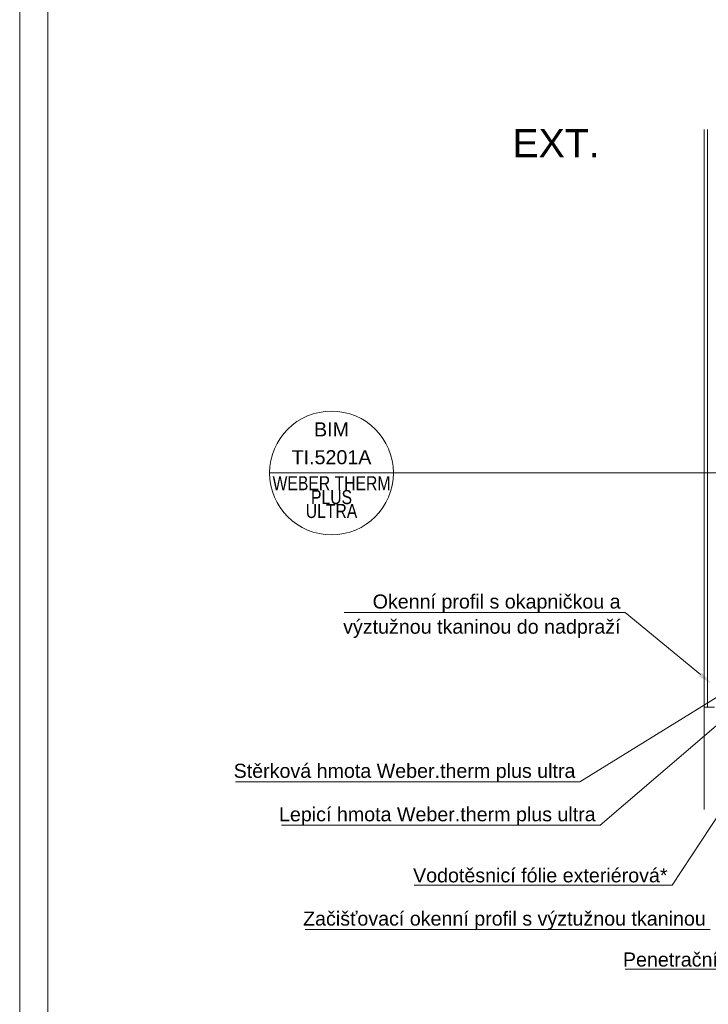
# Model space of a CAD drawing. Header units: millimetres. Extents: x -256498 to -248402, y 35117 to 38243.
# Tile 2 of 19: x -254930 to -254318, y 36586 to 37461. Entities that reach past the tile are written whole.
import ezdxf
from ezdxf.xclip import XClip

# ---------------------------------------------------------------- set-up
doc = ezdxf.new("R2010")
doc.units = ezdxf.units.MM
doc.header["$MEASUREMENT"] = 0
doc.header["$XCLIPFRAME"] = 0
for name, color, linetype in [('POHLED ZÁPADNÍ_1__K EXPEDICI', 7, 'Continuous'), ('POHLED ZÁPADNÍ_1_DEK_ETICS', 7, 'Continuous'), ('POHLED ZÁPADNÍ_1_DEK_KÓTY', 7, 'Continuous'), ('POHLED ZÁPADNÍ_1_DEK_POPIS', 7, 'Continuous'), ('POHLED ZÁPADNÍ_1_DEK_SLABA', 7, 'Continuous'), ('POHLED ZÁPADNÍ_1_moje-rastr-pozn', 7, 'Continuous')]:
    doc.layers.add(name, color=color, linetype=linetype)
doc.styles.add('GENEROVANÝ_STYL_1', font='txt')
doc.linetypes.add('FENCELINE1', pattern='A,0,[1,Detail č.6 ŘEZ OKNEM - NADPRAŽÍ II_1.Shx,S=0.31246,R=0,X=0,Y=0],-39.37,0', length=39.37)

# ---------------------------------------------------------------- blocks, each defined once
blk = doc.blocks.new('Kresba_1_1', base_point=(-257906.41, 35743.73))
at = {"layer": 'POHLED ZÁPADNÍ_1_DEK_KÓTY', "linetype": 'Continuous', "lineweight": 18}
blk.add_hatch(color=6, dxfattribs=at).paths.add_polyline_path([(-254324.03, 36880.69), (-254326.68, 36877.47), (-254315.71, 36871.13)])
at = {"layer": 'POHLED ZÁPADNÍ_1__K EXPEDICI', "color": 3, "linetype": 'Continuous', "lineweight": 18, "flags": 128}
blk.add_lwpolyline([(-254930.34, 37770.73), (-253445.34, 37770.73), (-253445.34, 35670.73), (-254930.34, 35670.73)], close=True, dxfattribs=at)
at = {"layer": 'POHLED ZÁPADNÍ_1_DEK_ETICS', "color": 9, "linetype": 'FENCELINE1', "lineweight": 18}
blk.add_line((-254319.21, 36850.15), (-254319.21, 37363.3), dxfattribs=at)
at = {"layer": 'POHLED ZÁPADNÍ_1_DEK_KÓTY', "color": 6, "linetype": 'Continuous', "lineweight": 18}
for p, q in [((-254708.23, 37058.19), (-254598.23, 37058.19)), ((-254598.23, 37058.19), (-254194.21, 37058.19)), ((-254394.35, 36934.32), (-254641.93, 36934.32)), ((-254392.35, 36934.32), (-254394.35, 36934.32)), ((-254325.35, 36879.08), (-254392.35, 36934.32)), ((-254218.68, 36913.38), (-254414.47, 36745.25)), ((-254211.76, 36903.12), (-254350.63, 36691.97)), ((-254306.3, 36861.59), (-254432.47, 36783.87)), ((-254434.47, 36783.87), (-254738.44, 36783.87)), ((-254432.47, 36783.87), (-254434.47, 36783.87)), ((-254416.47, 36745.25), (-254697.67, 36745.25)), ((-254414.47, 36745.25), (-254416.47, 36745.25)), ((-254352.63, 36691.97), (-254579.89, 36691.97)), ((-254350.63, 36691.97), (-254352.63, 36691.97)), ((-254318.62, 36652.59), (-254676.62, 36652.59)), ((-254316.62, 36652.59), (-254318.62, 36652.59)), ((-254256.41, 36617.38), (-254392.22, 36617.38))]:
    blk.add_line(p, q, dxfattribs=at)
blk.add_circle((-254653.23, 37058.19), 55, dxfattribs=at)
at = {"layer": 'POHLED ZÁPADNÍ_1_DEK_POPIS', "color": 6, "linetype": 'Continuous', "lineweight": 18, "flags": 128}
blk.add_lwpolyline([(-254905.34, 37745.73), (-253470.34, 37745.73), (-253470.34, 35695.73), (-254905.34, 35695.73)], close=True, dxfattribs=at)
at = {"layer": 'POHLED ZÁPADNÍ_1_DEK_SLABA', "color": 153, "linetype": 'Continuous', "lineweight": 18}
for p, q in [((-254322.21, 36865.15), (-254322.21, 37363.3)), ((-254322.21, 36865.15), (-254322.21, 36759.25)), ((-254312.96, 36850.15), (-254322.21, 36850.15))]:
    blk.add_line(p, q, dxfattribs=at)
at = {"layer": 'POHLED ZÁPADNÍ_1_moje-rastr-pozn', "color": 241, "linetype": 'Continuous', "lineweight": 18}
blk.add_line((-254930.34, 38243.02), (-254930.34, 35117.48), dxfattribs=at)
at = {"layer": 'POHLED ZÁPADNÍ_1_DEK_KÓTY', "color": 6, "linetype": 'Continuous', "lineweight": 18, "style": 'GENEROVANÝ_STYL_1'}
for s, insert, char_height, attachment_point in [('\\A1;{\\pql;\\fArial|b0|i0|c238|p38;EXT.}', (-254492.5, 37338.72), 25, 7), ('\\A1;{\\pqr;\\fArial|b0|i0|c238|p38;Stěrková hmota Weber.therm plus ultra}', (-254436.47, 36799.83), 12.5, 3), ('\\A1;{\\pqr;\\fArial|b0|i0|c238|p38;Lepicí hmota Weber.therm plus ultra}', (-254418.47, 36761.21), 12.5, 3), ('\\A1;{\\pqr;\\fArial|b0|i0|c238|p38;Vodotěsnicí fólie exteriérová*}', (-254354.63, 36706.97), 12.5, 3), ('\\A1;{\\pqr;\\fArial|b0|i0|c238|p38;Začišťovací okenní profil s výztužnou tkaninou}', (-254320.62, 36668.54), 12.5, 3), ('\\A1;{\\pqr;\\fArial|b0|i0|c238|p38;Penetrační nátěr*}', (-254258.41, 36632.18), 12.5, 3)]:
    blk.add_mtext(s, dxfattribs=dict(at, insert=insert, char_height=char_height, attachment_point=attachment_point))
at = {"layer": 'POHLED ZÁPADNÍ_1_DEK_KÓTY', "color": 180, "linetype": 'Continuous', "lineweight": 18, "char_height": 12.5, "style": 'GENEROVANÝ_STYL_1'}
for s, insert, attachment_point, line_spacing_factor in [('\\A1;{\\pqc;\\fArial|b0|i0|c238|p38;BIM\\P\\pqc;\\fArial|b0|i0|c238|p38;TI.5201A}', (-254653.23, 37065.78), 8, 1.187521), ('\\A1;{\\W0.800000x;\\pqc;\\fArial|b0|i0|c238|p38;WEBER THERM\\P\\pqc;\\fArial|b0|i0|c238|p38;PLUS\\P\\pqc;\\fArial|b0|i0|c238|p38;ULTRA}', (-254653.23, 37055.36), 2, 0.592262)]:
    blk.add_mtext(s, dxfattribs=dict(at, insert=insert, attachment_point=attachment_point, line_spacing_factor=line_spacing_factor))
at = {"layer": 'POHLED ZÁPADNÍ_1_DEK_KÓTY', "color": 6, "linetype": 'Continuous', "lineweight": 18, "insert": (-254396.35, 36950.27), "char_height": 12.5, "width": 291.6294, "attachment_point": 3, "line_spacing_factor": 1.074149, "style": 'GENEROVANÝ_STYL_1'}
blk.add_mtext('\\A1;{\\pqr;\\fArial|b0|i0|c238|p38;Okenní profil s okapničkou a \\fArial|b0|i0|c238|p38;výztužnou tkaninou do nadpraží}', dxfattribs=at)

msp = doc.modelspace()

# ---------------------------------------------------------------- block references
at = {"color": 9, "linetype": 'Continuous', "lineweight": 13}
ref = msp.add_blockref('Kresba_1_1', (-257906.41, 35743.73), dxfattribs=at)
XClip(ref).set_block_clipping_path([(-256498.2316725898, 35117.4811070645), (-250393.4922061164, 38243.016752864)])

doc.saveas('drawing.dxf')
